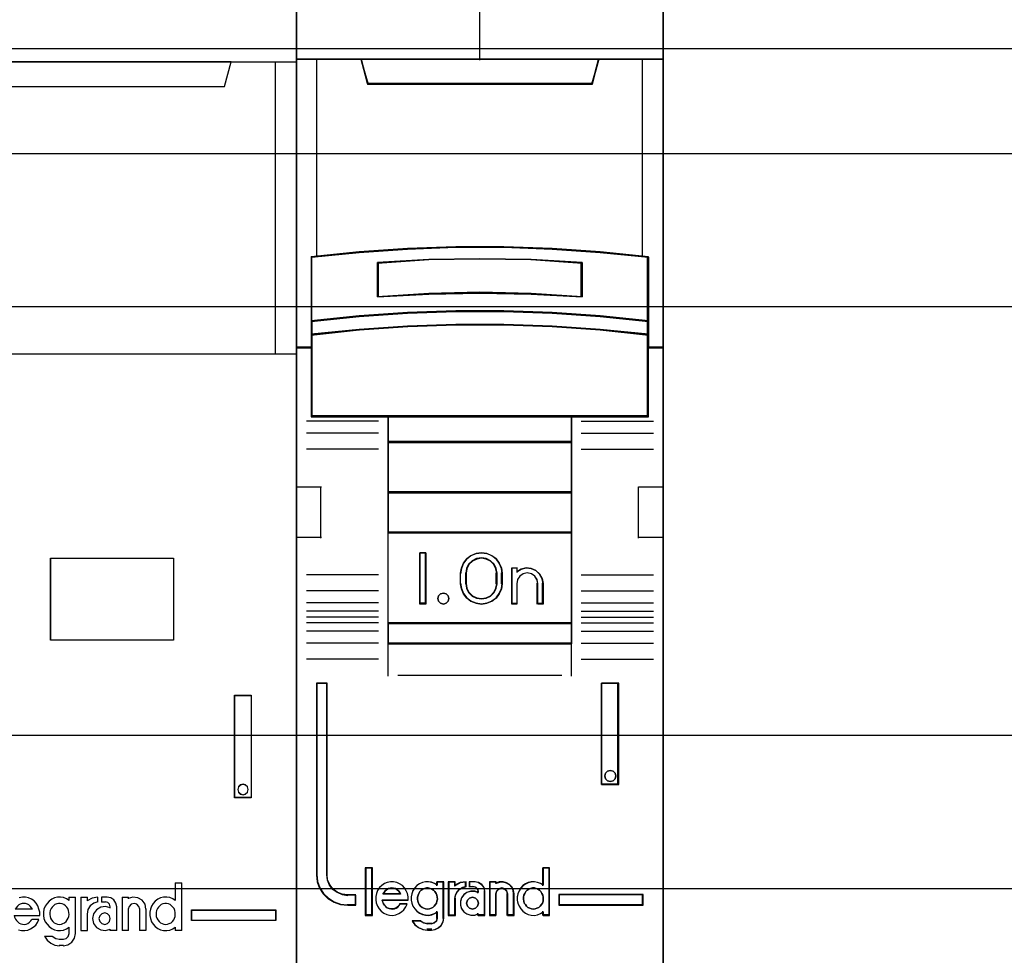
# Model space of a CAD drawing. Extents: x -635870 to -372006, y -44437 to 104716.
# Tile 127 of 221: x -613068 to -612586, y -31597 to -31139. Entities that reach past the tile are written whole.
import ezdxf

# ---------------------------------------------------------------- set-up
doc = ezdxf.new("R2010")
doc.units = 0
doc.header["$MEASUREMENT"] = 0
doc.layers.get('0').update_dxf_attribs({"color": 252})
for name, color, linetype in [('30', 7, 'Continuous'), ('45', 8, 'Continuous'), ('50', 7, 'Continuous')]:
    doc.layers.add(name, color=color, linetype=linetype)

# ---------------------------------------------------------------- blocks, each defined once
blk = doc.blocks.new('*U1037')
at = {"layer": '50', "color": 7}
blk.add_lwpolyline([(509.985212, -137.34823), (834.016113, -137.34823), (834.016113, -183.650891), (509.985212, -183.650891), (509.985212, -137.34823)], dxfattribs=at)
blk = doc.blocks.new('*U1038')
at = {"layer": '30', "color": 7}
blk.add_lwpolyline([(499.9802, -142.47767), (844.087401, -142.47767), (844.087401, -178.455247), (499.9802, -178.455247), (499.9802, -142.47767)], close=True, dxfattribs=at)
for points in [[(499.9802, -142.47767), (844.087401, -142.47767), (844.087401, -178.455247), (499.9802, -178.455247), (499.9802, -142.47767)], [(499.9802, -149.974543), (844.087401, -149.974543), (844.087401, -170.958374), (499.9802, -170.958374), (499.9802, -149.974543)]]:
    blk.add_lwpolyline(points, dxfattribs=at)
blk = doc.blocks.new('*U1046')
at = {"layer": '45', "color": 7}
for points in [[(698.990866, -118.986054), (717.009962, -118.986054), (717.009962, -118.986054), (717.009962, -202.015715), (717.009962, -202.015715), (698.990866, -202.015715), (698.990866, -202.015715), (698.990866, -118.986054), (698.990866, -118.986054)], [(698.990866, -137.991727), (717.009962, -137.991727), (717.009962, -152.304903), (698.990866, -152.304903), (698.990866, -137.991727)], [(698.996168, -137.997023), (717.00466, -137.997023), (717.00466, -152.299607), (698.996168, -152.299607), (698.996168, -137.997023)], [(702.161506, -137.991727), (702.483628, -139.201925), (702.483628, -139.201925), (713.506042, -139.201925), (713.506042, -139.201925), (713.83402, -137.991727), (702.161506, -137.991727)], [(702.166808, -137.997023), (702.488637, -139.196629), (713.501038, -139.196629), (713.828718, -137.997023), (702.166808, -137.997023)], [(704.987511, -162.28308), (711.002713, -162.28308), (711.002713, -166.300303), (704.987511, -166.300303), (704.987511, -162.28308)], [(704.992813, -162.288376), (710.997411, -162.288376), (710.997411, -166.295006), (704.992813, -166.295006), (704.992813, -162.288376)], [(713.995733, -168.990809), (714.8043, -168.990809), (714.8043, -168.990809), (714.8043, -174.006379), (714.8043, -174.006379), (713.995733, -174.006379), (713.995733, -174.006379), (713.995733, -168.990809), (713.995733, -168.990809)], [(714.001036, -168.996105), (714.798998, -168.996105), (714.798998, -174.001082), (714.001036, -174.001082), (714.001036, -168.996105)], [(714.653191, -173.602538), (714.623717, -173.473149), (714.523508, -173.384929), (714.405615, -173.349641), (714.275932, -173.384929), (714.181618, -173.473149), (714.152145, -173.602538), (714.181618, -173.726046), (714.275932, -173.820147), (714.405615, -173.855435), (714.523508, -173.820147), (714.623717, -173.726046), (714.653191, -173.602538)], [(705.419313, -180.203017), (705.514284, -180.191162), (705.591447, -180.161525), (705.674546, -180.120032), (705.745774, -180.054829), (705.805131, -179.983699), (705.84668, -179.900714), (705.876359, -179.811801), (705.894166, -179.711034), (705.88823, -179.616193), (705.864487, -179.521353), (705.828873, -179.43244), (705.781388, -179.355383), (705.716096, -179.29018), (705.632997, -179.230905), (705.549898, -179.19534), (705.460863, -179.183485), (705.371828, -179.183485), (705.288729, -179.19534), (705.199694, -179.230905), (705.128466, -179.29018), (705.063174, -179.355383), (705.015689, -179.43244), (704.974139, -179.521353), (704.956332, -179.616193), (704.950397, -179.711034), (704.962268, -179.811801), (704.986011, -179.900714), (705.039431, -179.983699), (705.092852, -180.054829), (705.170016, -180.120032), (705.241244, -180.161525), (705.330278, -180.191162), (705.419313, -180.203017)], [(710.626904, -180.203017), (710.715999, -180.191162), (710.799154, -180.161525), (710.882309, -180.120032), (710.953585, -180.054829), (711.012982, -179.983699), (711.04862, -179.900714), (711.084258, -179.811801), (711.090197, -179.711034), (711.090197, -179.616193), (711.066439, -179.521353), (711.03674, -179.43244), (710.977344, -179.355383), (710.912007, -179.29018), (710.840731, -179.230905), (710.757576, -179.19534), (710.668481, -179.183485), (710.579386, -179.183485), (710.484352, -179.19534), (710.407136, -179.230905), (710.32992, -179.29018), (710.264584, -179.355383), (710.217067, -179.43244), (710.175489, -179.521353), (710.15173, -179.616193), (710.15173, -179.711034), (710.15767, -179.811801), (710.193308, -179.900714), (710.234886, -179.983699), (710.300222, -180.054829), (710.365558, -180.120032), (710.448714, -180.161525), (710.537809, -180.191162), (710.626904, -180.203017)], [(707.906302, -179.920991), (707.876334, -179.782978), (707.768449, -179.680968), (707.636588, -179.638964), (707.498734, -179.680968), (707.390849, -179.782978), (707.354887, -179.920991), (707.390849, -180.059004), (707.498734, -180.161013), (707.636588, -180.203017), (707.768449, -180.161013), (707.876334, -180.059004), (707.906302, -179.920991)]]:
    blk.add_lwpolyline(points, close=True, dxfattribs=at)
at = {"layer": '45', "color": 59}
blk.add_lwpolyline([(698.996168, -118.99135), (717.00466, -118.99135), (717.00466, -202.010419), (698.996168, -202.010419), (698.996168, -118.99135)], close=True, dxfattribs=at)
at = {"layer": '45', "color": 4}
blk.add_lwpolyline([(715.991964, -152.304903), (715.991964, -137.991727)], dxfattribs=at)
at = {"layer": '45', "color": 255}
blk.add_lwpolyline([(714.658493, -173.602538), (714.628396, -173.470439), (714.526066, -173.380372), (714.405677, -173.344345), (714.27325, -173.380372), (714.17694, -173.470439), (714.146843, -173.602538), (714.17694, -173.728632), (714.27325, -173.824704), (714.405677, -173.860731), (714.526066, -173.824704), (714.628396, -173.728632), (714.658493, -173.602538)], close=True, dxfattribs=at)
at = {"layer": '45', "color": 7}
for points in [[(711.076942, -178.166601), (711.076942, -179.037837)], [(711.076942, -178.166601), (711.405671, -178.166601)], [(711.392416, -178.166601), (711.392416, -180.504905)], [(704.454653, -179.769047), (704.454653, -179.604215), (704.419239, -179.451156), (704.366118, -179.298098), (704.283486, -179.168587), (704.177244, -179.056736), (704.047394, -178.962547), (703.91164, -178.897791), (703.752278, -178.868357), (703.610623, -178.868357), (703.45126, -178.897791)], [(703.421749, -180.463697), (703.569307, -180.499018), (703.722767, -180.504905), (703.870324, -180.481357), (704.01198, -180.422489), (704.14183, -180.34596), (704.259877, -180.239996), (704.348411, -180.110485), (704.413337, -179.963313)], [(704.094112, -179.458891), (704.052391, -179.38587), (703.986829, -179.306764), (703.921268, -179.251998), (703.849746, -179.209403), (703.754384, -179.185063), (703.676903, -179.172892), (703.593461, -179.185063), (703.504059, -179.209403), (703.426577, -179.251998), (703.361016, -179.306764), (703.295454, -179.38587), (703.253733, -179.458891)], [(705.894166, -179.027302), (705.76404, -178.950773), (705.616169, -178.891904), (705.474214, -178.868357), (705.326344, -178.874244), (705.178473, -178.909565), (705.042433, -178.97432), (704.912307, -179.062623), (704.811755, -179.174474), (704.723033, -179.303985), (704.663885, -179.451156), (704.640225, -179.604215), (704.640225, -179.769047), (704.663885, -179.922105), (704.723033, -180.069277), (704.811755, -180.198788), (704.912307, -180.310638), (705.042433, -180.398941), (705.178473, -180.463697), (705.326344, -180.499018), (705.474214, -180.504905), (705.616169, -180.481357), (705.76404, -180.422489), (705.894166, -180.34596)], [(705.88091, -178.868357), (705.88091, -179.037837)], [(705.88091, -178.868357), (706.204337, -178.868357)], [(706.191082, -178.868357), (706.191082, -180.669089)], [(706.461487, -178.868357), (706.461487, -180.504905)], [(706.461487, -178.868357), (706.790216, -178.868357)], [(707.304517, -178.868357), (707.022754, -178.912227), (706.776961, -179.056374)], [(706.776961, -178.868357), (706.776961, -179.056374)], [(707.304517, -179.101393), (707.100689, -179.167302), (706.926835, -179.29912), (706.812931, -179.478872), (706.776961, -179.694575)], [(707.291262, -178.868357), (707.291262, -179.114633)], [(707.484788, -178.868357), (707.484788, -179.114633)], [(707.755193, -178.868357), (707.484788, -178.868357)], [(707.484788, -179.101393), (707.678313, -179.101393)], [(707.906302, -179.347669), (707.875374, -179.218374), (707.788773, -179.132177), (707.665058, -179.101393)], [(708.224427, -179.347669), (708.182209, -179.155944), (708.085711, -179.006159), (707.928903, -178.898314), (707.741938, -178.868357)], [(708.484228, -178.868357), (708.484228, -180.504905)], [(708.484228, -178.868357), (708.802353, -178.868357)], [(709.655987, -179.458891), (709.608486, -179.220291), (709.471921, -179.023447), (709.264105, -178.898182), (709.020664, -178.868357), (708.789098, -178.933972)], [(708.789098, -178.868357), (708.789098, -178.945153)], [(709.351117, -179.458891), (709.309265, -179.318934), (709.213602, -179.215488), (709.070107, -179.172892), (708.932592, -179.215488), (708.83095, -179.318934), (708.789098, -179.458891)], [(711.090197, -179.027302), (710.971784, -178.950773), (710.823768, -178.891904), (710.675752, -178.868357), (710.521815, -178.874244), (710.373799, -178.909565), (710.237624, -178.97432), (710.11329, -179.062623), (710.006719, -179.174474), (709.92383, -179.303985), (709.870544, -179.451156), (709.846861, -179.604215), (709.846861, -179.769047), (709.870544, -179.922105), (709.92383, -180.069277), (710.006719, -180.198788), (710.11329, -180.310638), (710.237624, -180.398941), (710.373799, -180.463697), (710.521815, -180.499018), (710.675752, -180.504905), (710.823768, -180.481357), (710.971784, -180.422489), (711.090197, -180.34596)], [(703.253733, -179.44565), (704.094112, -179.44565)], [(706.461487, -180.504905), (706.790216, -180.504905), (706.790216, -179.681335)], [(707.906302, -179.399455), (707.680507, -179.334429), (707.442828, -179.363986), (707.228917, -179.488128), (707.092251, -179.683207), (707.044716, -179.919667), (707.092251, -180.156127), (707.228917, -180.351206), (707.442828, -180.475347), (707.680507, -180.504905), (707.906302, -180.439878)], [(707.893047, -179.334429), (707.893047, -179.413873)], [(708.208521, -179.334429), (708.208521, -180.504905)], [(708.789098, -179.44565), (708.789098, -180.504905)], [(709.337862, -179.44565), (709.337862, -180.504905)], [(709.642731, -179.44565), (709.642731, -180.504905)], [(703.208666, -179.760779), (704.454653, -179.760779)], [(703.208666, -179.760779), (703.226478, -179.85165), (703.268042, -179.942521), (703.315542, -180.015217), (703.380856, -180.081856), (703.452107, -180.136379), (703.535233, -180.178785), (703.61836, -180.190901), (703.707424, -180.203017), (703.796488, -180.184843), (703.879614, -180.154553), (703.950865, -180.10003), (704.016179, -180.033392), (704.075555, -179.960695)], [(704.062299, -179.954093), (704.414887, -179.954093)], [(705.605203, -181.249031), (705.838865, -181.201097), (706.030588, -181.075271), (706.162398, -180.877543), (706.204337, -180.655849)], [(705.605203, -180.931255), (705.752758, -180.900654), (705.851129, -180.790492), (705.894166, -180.655849)], [(705.88091, -180.335424), (705.88091, -180.669089)], [(707.893047, -180.428109), (707.893047, -180.504905)], [(707.893047, -180.491664), (708.224427, -180.491664)], [(708.484228, -180.491664), (708.802353, -180.491664)], [(709.337862, -180.491664), (709.655987, -180.491664)], [(711.076942, -180.335424), (711.076942, -180.504905)], [(711.076942, -180.491664), (711.405671, -180.491664)], [(704.687944, -180.785607), (704.813205, -180.972181), (704.99215, -181.122643), (705.20092, -181.21292), (705.427583, -181.249031)], [(704.687944, -180.785607), (705.080297, -180.785607)], [(705.067042, -180.785607), (705.238146, -180.899592), (705.427583, -180.931255)], [(705.414328, -180.918014), (705.621109, -180.918014)], [(705.621109, -181.23579), (705.414328, -181.23579)]]:
    blk.add_lwpolyline(points, dxfattribs=at)
at = {"layer": '45', "color": 1}
for points in [[(711.89081, -179.493317), (716.005219, -179.493317), (716.005219, -179.493317), (716.005219, -180.009703), (716.005219, -180.009703), (711.89081, -180.009703), (711.89081, -180.009703), (711.89081, -179.493317), (711.89081, -179.493317)], [(711.896113, -179.498613), (715.999917, -179.498613), (715.999917, -180.004407), (711.896113, -180.004407), (711.896113, -179.498613)]]:
    blk.add_lwpolyline(points, close=True, dxfattribs=at)
blk = doc.blocks.new('*U1047')
at = {"layer": '45', "color": 7}
for points in [[(734.994594, -119.158183), (717.00466, -119.158183), (717.00466, -200.929979), (734.994594, -200.929979), (734.994594, -119.158183)], [(734.976037, -119.179368), (717.025868, -119.179368), (717.025868, -200.908794), (734.976037, -200.908794), (734.976037, -119.179368)], [(724.819594, -147.071425), (727.17966, -147.071425), (729.539726, -147.159348), (731.894225, -147.324202), (734.248725, -147.554998), (734.248725, -150.692723), (734.248725, -151.36313), (734.248725, -151.995071), (734.994594, -151.995071), (734.994594, -137.872561), (733.99268, -137.872561), (731.816298, -137.872561), (731.499025, -139.054016), (720.500229, -139.054016), (720.182956, -137.872561), (718.006575, -137.872561), (717.00466, -137.872561), (717.00466, -151.995071), (717.75053, -151.995071), (717.75053, -151.36313), (717.75053, -150.692723), (717.75053, -147.554998), (720.093897, -147.324202), (722.459529, -147.159348), (724.819594, -147.071425)], [(720.495569, -139.090703), (731.506336, -139.090703), (731.823955, -137.872561), (725.99538, -137.872561), (720.177951, -137.872561), (720.495569, -139.090703)], [(729.540124, -150.292962), (731.894889, -150.453663), (734.249653, -150.697484), (734.249653, -147.533347), (731.894889, -147.300609), (729.540124, -147.134367), (727.179793, -147.045705), (724.819462, -147.045705), (722.45913, -147.134367), (720.093232, -147.300609), (717.749601, -147.533347), (717.749601, -150.697484), (720.093232, -150.453663), (722.45913, -150.292962), (724.819462, -150.209841), (727.179793, -150.209841), (729.540124, -150.292962)], [(731.007435, -147.821561), (731.007435, -149.497879), (728.503531, -149.357718), (725.994051, -149.312867), (723.495723, -149.357718), (720.991819, -149.497879), (720.991819, -147.821561), (723.495723, -147.675794), (725.994051, -147.630943), (728.503531, -147.675794), (731.007435, -147.821561)], [(728.503531, -149.357718), (731.007435, -149.497879), (731.007435, -147.821561), (728.503531, -147.675794), (725.994051, -147.630943), (723.495723, -147.675794), (720.991819, -147.821561), (720.991819, -149.497879), (723.495723, -149.357718), (725.994051, -149.312867), (728.503531, -149.357718)], [(731.894889, -150.422835), (729.540124, -150.258272), (727.179793, -150.173153), (724.819462, -150.173153), (722.45913, -150.258272), (720.093232, -150.422835), (717.749601, -150.672516), (717.749601, -151.364815), (720.093232, -151.115133), (722.45913, -150.95057), (724.819462, -150.865452), (727.179793, -150.865452), (729.540124, -150.95057), (731.894889, -151.115133), (734.249653, -151.364815), (734.249653, -150.672516), (731.894889, -150.422835)], [(729.540124, -150.926076), (727.179793, -150.843132), (724.819462, -150.843132), (722.45913, -150.926076), (720.093232, -151.086436), (717.749601, -151.329741), (717.749601, -151.96565), (717.749601, -155.360852), (721.501637, -155.360852), (730.497617, -155.360852), (734.249653, -155.360852), (734.249653, -151.96565), (734.249653, -151.329741), (731.894889, -151.086436), (729.540124, -150.926076)], [(721.492865, -156.616069), (730.506389, -156.616069), (730.506389, -155.318482), (721.492865, -155.318482), (721.492865, -156.616069)], [(730.506389, -156.573698), (721.492865, -156.573698), (721.492865, -159.081483), (730.506389, -159.081483), (730.506389, -156.573698)], [(730.506389, -159.039113), (721.492865, -159.039113), (721.492865, -161.049049), (730.506389, -161.049049), (730.506389, -159.039113)], [(721.492865, -165.482028), (730.506389, -165.482028), (730.506389, -161.006678), (721.492865, -161.006678), (721.492865, -165.482028)], [(723.353893, -162.020914), (723.353893, -164.528699), (723.059628, -164.528699), (723.059628, -162.020914), (723.353893, -162.020914)], [(727.057523, -162.767677), (727.097156, -163.018456), (727.097156, -163.531158), (727.057523, -163.781937), (726.949947, -164.027142), (726.797075, -164.238911), (726.587585, -164.389378), (726.338461, -164.489689), (726.078013, -164.528699), (725.811903, -164.489689), (725.562779, -164.389378), (725.35895, -164.238911), (725.200417, -164.027142), (725.09284, -163.781937), (725.053207, -163.531158), (725.053207, -163.018456), (725.09284, -162.767677), (725.200417, -162.522471), (725.35895, -162.310703), (725.562779, -162.160236), (725.811903, -162.059924), (726.078013, -162.020914), (726.338461, -162.059924), (726.587585, -162.160236), (726.797075, -162.310703), (726.949947, -162.522471), (727.057523, -162.767677)], [(726.842657, -163.530832), (726.842657, -163.016429), (726.802714, -162.792776), (726.700003, -162.580306), (726.523113, -162.412566), (726.311986, -162.30633), (726.078035, -162.267191), (725.838377, -162.30633), (725.62725, -162.412566), (725.45036, -162.580306), (725.34765, -162.792776), (725.307707, -163.016429), (725.307707, -163.530832), (725.34765, -163.754485), (725.45036, -163.966955), (725.62725, -164.134695), (725.838377, -164.24093), (726.078035, -164.274478), (726.311986, -164.24093), (726.523113, -164.134695), (726.700003, -163.966955), (726.802714, -163.754485), (726.842657, -163.530832)], [(728.017983, -162.815902), (728.269052, -162.759744), (728.50871, -162.782207), (728.742662, -162.883291), (728.925258, -163.057378), (729.050793, -163.276392), (729.090736, -163.523484), (729.090736, -164.528699), (728.828254, -164.528699), (728.828254, -163.523484), (728.788311, -163.321317), (728.6856, -163.158461), (728.520122, -163.046147), (728.314702, -163.006837), (728.120693, -163.046147), (727.960921, -163.158461), (727.841092, -163.321317), (727.806856, -163.523484), (727.806856, -164.528699), (727.555786, -164.528699), (727.555786, -162.759744), (727.806856, -162.759744), (727.806856, -162.950679), (728.017983, -162.815902)], [(724.441878, -164.124535), (724.477932, -164.255294), (724.441878, -164.386053), (724.345734, -164.487094), (724.213535, -164.528699), (724.069319, -164.487094), (723.979184, -164.386053), (723.937121, -164.255294), (723.979184, -164.124535), (724.069319, -164.023494), (724.213535, -163.993776), (724.345734, -164.023494), (724.441878, -164.124535)], [(730.506389, -165.439658), (721.492865, -165.439658), (721.492865, -166.467135), (730.506389, -166.467135), (730.506389, -165.439658)], [(719.934055, -179.268225), (719.934055, -178.778737), (719.531036, -178.778737), (719.258571, -178.740238), (719.020165, -178.63574), (718.810141, -178.487243), (718.645527, -178.283748), (718.537677, -178.041754), (718.509295, -177.77776), (718.509295, -168.394978), (718.004101, -168.394978), (718.004101, -177.77776), (718.038159, -178.113252), (718.146009, -178.432245), (718.327652, -178.712738), (718.577411, -178.943733), (718.866904, -179.119729), (719.184779, -179.229726), (719.531036, -179.268225), (719.934055, -179.268225)], [(731.959157, -168.394978), (731.959157, -173.360233), (732.799536, -173.360233), (732.799536, -168.394978), (731.959157, -168.394978)], [(732.614976, -172.809774), (732.651078, -172.939886), (732.614976, -173.081826), (732.518705, -173.170539), (732.380315, -173.211938), (732.247942, -173.170539), (732.15167, -173.081826), (732.115569, -172.939886), (732.15167, -172.809774), (732.247942, -172.709233), (732.380315, -172.679663), (732.518705, -172.709233), (732.614976, -172.809774)], [(720.721413, -179.742242), (720.721413, -177.448956), (720.411242, -177.448956), (720.411242, -179.742242), (720.721413, -179.742242)], [(733.995154, -178.738598), (729.86749, -178.738598), (729.86749, -179.268225), (733.995154, -179.268225), (733.995154, -178.738598)]]:
    blk.add_lwpolyline(points, close=True, dxfattribs=at)
at = {"layer": '45', "color": 139}
for points in [[(734.994594, -119.158183), (717.00466, -119.158183), (717.00466, -200.929979), (734.994594, -200.929979), (734.994594, -119.158183)], [(729.53216, -150.943933), (727.177138, -150.861669), (724.822116, -150.861669), (722.467094, -150.943933), (720.106518, -151.102976), (717.768159, -151.344284), (717.768159, -151.974975), (717.768159, -155.342315), (721.511755, -155.342315), (730.487499, -155.342315), (734.231096, -155.342315), (734.231096, -151.974975), (734.231096, -151.344284), (731.881628, -151.102976), (729.53216, -150.943933)], [(724.477932, -164.255294), (724.441878, -164.124535), (724.345734, -164.023494), (724.213535, -163.993776), (724.069319, -164.023494), (723.979184, -164.124535), (723.937121, -164.255294), (723.979184, -164.386053), (724.069319, -164.487094), (724.213535, -164.528699), (724.345734, -164.487094), (724.441878, -164.386053), (724.477932, -164.255294)], [(732.651078, -172.939886), (732.614976, -172.809774), (732.518705, -172.709233), (732.380315, -172.679663), (732.247942, -172.709233), (732.15167, -172.809774), (732.115569, -172.939886), (732.15167, -173.081826), (732.247942, -173.170539), (732.380315, -173.211938), (732.518705, -173.170539), (732.614976, -173.081826), (732.651078, -172.939886)], [(723.428958, -179.453595), (723.527409, -179.442183), (723.614278, -179.413653), (723.695356, -179.368006), (723.764851, -179.310947), (723.828554, -179.231064), (723.869093, -179.156887), (723.898049, -179.059886), (723.921215, -178.962885), (723.909632, -178.865884), (723.892258, -178.768883), (723.851719, -178.683294), (723.799598, -178.592), (723.730103, -178.529234), (723.654817, -178.477881), (723.567948, -178.437939), (723.475288, -178.420822), (723.388419, -178.420822), (723.289968, -178.437939), (723.214682, -178.477881), (723.133604, -178.529234), (723.064109, -178.592), (723.017779, -178.683294), (722.97724, -178.768883), (722.948284, -178.865884), (722.948284, -178.962885), (722.959867, -179.059886), (722.988823, -179.156887), (723.035153, -179.231064), (723.093065, -179.310947), (723.174143, -179.368006), (723.25522, -179.413653), (723.342089, -179.442183), (723.428958, -179.453595)], [(728.614875, -179.453595), (728.707629, -179.442183), (728.794586, -179.413653), (728.881544, -179.368006), (728.951109, -179.310947), (729.009081, -179.231064), (729.061255, -179.156887), (729.090241, -179.059886), (729.096038, -178.962885), (729.096038, -178.865884), (729.078647, -178.768883), (729.038066, -178.683294), (728.980095, -178.592), (728.910529, -178.529234), (728.840964, -178.477881), (728.754006, -178.437939), (728.667049, -178.420822), (728.568498, -178.420822), (728.48154, -178.437939), (728.394583, -178.477881), (728.313423, -178.529234), (728.255452, -178.592), (728.19748, -178.683294), (728.1569, -178.768883), (728.133712, -178.865884), (728.133712, -178.962885), (728.145306, -179.059886), (728.174292, -179.156887), (728.226466, -179.231064), (728.284437, -179.310947), (728.354003, -179.368006), (728.44096, -179.413653), (728.527918, -179.442183), (728.614875, -179.453595)], [(725.9307, -179.164948), (725.889041, -179.02357), (725.781918, -178.917536), (725.639086, -178.876301), (725.496255, -178.917536), (725.389131, -179.02357), (725.347472, -179.164948), (725.389131, -179.306326), (725.496255, -179.41236), (725.639086, -179.453595), (725.781918, -179.41236), (725.889041, -179.306326), (725.9307, -179.164948)]]:
    blk.add_lwpolyline(points, close=True, dxfattribs=at)
for points in [[(725.973117, -130.682871), (725.973117, -137.912283)], [(717.00466, -137.872561), (734.994594, -137.872561)], [(720.177951, -137.872561), (720.53319, -139.090703)], [(731.823955, -137.872561), (731.466065, -139.090703)], [(720.493424, -139.050981), (731.50583, -139.050981)], [(734.249653, -147.567387), (731.894889, -147.318402), (729.540124, -147.140556), (727.179793, -147.045705), (724.819462, -147.045705), (722.45913, -147.140556), (720.093232, -147.318402), (717.749601, -147.567387)], [(717.749601, -147.527665), (717.749601, -155.360852)], [(731.007435, -147.858682), (728.503531, -147.684528), (725.994051, -147.630943), (723.495723, -147.684528), (720.991819, -147.858682)], [(720.991819, -149.497879), (720.991819, -147.81896)], [(730.965019, -149.497879), (730.965019, -147.81896)], [(734.209888, -155.360852), (734.209888, -147.527665)], [(731.007435, -149.497879), (728.503531, -149.329361), (725.994051, -149.275435), (723.495723, -149.329361), (720.991819, -149.497879)], [(734.249653, -150.697484), (731.894889, -150.435319), (729.540124, -150.262528), (727.179793, -150.173153), (724.819462, -150.173153), (722.45913, -150.262528), (720.093232, -150.435319), (717.749601, -150.697484)], [(734.249653, -151.364815), (731.894889, -151.103973), (729.540124, -150.932055), (727.179793, -150.843132), (724.819462, -150.843132), (722.45913, -150.932055), (720.093232, -151.103973), (717.749601, -151.364815)], [(717.792018, -151.955349), (717.00466, -151.955349)], [(734.994594, -151.955349), (734.209888, -151.955349)], [(721.034236, -155.583295), (717.505706, -155.583295)], [(734.249653, -155.318482), (717.749601, -155.318482)], [(721.492865, -155.318482), (721.492865, -166.467135)], [(721.492865, -155.318482), (730.506389, -155.318482)], [(730.466624, -155.318482), (730.466624, -166.467135)], [(730.965019, -155.583295), (734.493548, -155.583295)], [(721.034236, -156.168534), (717.505706, -156.168534)], [(721.492865, -156.573698), (730.506389, -156.573698)], [(730.965019, -156.168534), (734.493548, -156.168534)], [(721.034236, -156.952382), (717.505706, -156.952382)], [(730.965019, -156.952382), (734.493548, -156.952382)], [(717.00466, -158.792837), (718.240043, -158.792837)], [(718.200278, -158.792837), (718.200278, -161.300621)], [(733.759211, -161.300621), (733.759211, -158.792837)], [(733.759211, -158.792837), (734.994594, -158.792837)], [(721.492865, -159.039113), (730.506389, -159.039113)], [(717.00466, -161.260899), (718.240043, -161.260899)], [(721.492865, -161.006678), (730.506389, -161.006678)], [(733.759211, -161.260899), (734.994594, -161.260899)], [(723.353893, -162.020914), (723.059628, -162.020914)], [(723.059628, -162.020914), (723.059628, -164.528699)], [(723.314127, -162.020914), (723.314127, -164.528699)], [(727.097156, -163.043095), (727.057523, -162.786122), (726.949947, -162.53486), (726.797075, -162.317861), (726.587585, -162.163677), (726.338461, -162.060888), (726.078013, -162.020914), (725.811903, -162.060888), (725.562779, -162.163677), (725.35895, -162.317861), (725.200417, -162.53486), (725.09284, -162.786122), (725.053207, -163.043095)], [(726.842657, -163.043095), (726.802714, -162.811482), (726.700003, -162.591449), (726.523113, -162.41774), (726.311986, -162.307723), (726.078035, -162.267191), (725.838377, -162.307723), (725.62725, -162.41774), (725.45036, -162.591449), (725.34765, -162.811482), (725.307707, -163.043095)], [(727.555786, -162.759744), (727.842098, -162.759744)], [(727.555786, -162.759744), (727.555786, -164.528699)], [(727.802332, -162.759744), (727.802332, -162.987484)], [(729.090736, -163.546241), (729.050652, -163.291786), (728.924675, -163.066247), (728.741435, -162.886972), (728.506659, -162.782877), (728.266157, -162.759744), (728.014203, -162.817575), (727.802332, -162.956369)], [(721.034236, -163.096058), (717.505706, -163.096058)], [(725.053207, -163.546241), (725.053207, -163.003373)], [(725.307707, -163.546241), (725.307707, -163.003373)], [(726.80024, -163.546241), (726.80024, -163.003373)], [(727.057391, -163.546241), (727.057391, -163.003373)], [(728.836236, -163.546241), (728.795804, -163.333814), (728.691836, -163.162693), (728.524332, -163.044678), (728.316396, -163.003373), (728.120012, -163.044678), (727.958284, -163.162693), (727.836988, -163.333814), (727.802332, -163.546241)], [(730.965019, -163.096058), (734.493548, -163.096058)], [(725.053207, -163.506519), (725.09284, -163.763492), (725.200417, -164.014754), (725.35895, -164.231753), (725.562779, -164.385937), (725.811903, -164.488726), (726.078013, -164.528699), (726.338461, -164.488726), (726.587585, -164.385937), (726.797075, -164.231753), (726.949947, -164.014754), (727.057523, -163.763492), (727.097156, -163.506519)], [(725.307707, -163.506519), (725.34765, -163.737484), (725.45036, -163.956901), (725.62725, -164.130125), (725.838377, -164.239834), (726.078035, -164.274478), (726.311986, -164.239834), (726.523113, -164.130125), (726.700003, -163.956901), (726.802714, -163.737484), (726.842657, -163.506519)], [(727.802332, -163.506519), (727.802332, -164.528699)], [(728.79382, -163.506519), (728.79382, -164.528699)], [(729.05097, -163.506519), (729.05097, -164.528699)], [(721.034236, -163.885202), (717.505706, -163.885202)], [(730.965019, -163.885202), (734.493548, -163.885202)], [(721.034236, -164.47044), (717.505706, -164.47044)], [(723.353893, -164.486329), (723.059628, -164.486329)], [(727.555786, -164.486329), (727.842098, -164.486329)], [(728.79382, -164.486329), (729.090736, -164.486329)], [(730.965019, -164.47044), (734.493548, -164.47044)], [(721.034236, -164.870309), (717.505706, -164.870309)], [(721.034236, -165.1669), (717.505706, -165.1669)], [(730.965019, -164.870309), (734.493548, -164.870309)], [(730.965019, -165.1669), (734.493548, -165.1669)], [(721.034236, -165.450251), (717.505706, -165.450251)], [(721.492865, -165.439658), (730.506389, -165.439658)], [(730.965019, -165.450251), (734.493548, -165.450251)], [(721.034236, -165.852767), (717.505706, -165.852767)], [(730.965019, -165.852767), (734.493548, -165.852767)], [(721.034236, -166.443302), (717.505706, -166.443302)], [(721.492865, -166.427413), (730.506389, -166.427413)], [(721.492865, -166.427413), (721.492865, -168.050721)], [(730.466624, -166.427413), (730.466624, -168.050721)], [(730.965019, -166.443302), (734.493548, -166.443302)], [(721.034236, -167.22715), (717.505706, -167.22715)], [(730.965019, -167.22715), (734.493548, -167.22715)], [(721.985958, -168.010998), (730.013297, -168.010998)], [(718.004101, -168.394978), (718.004101, -177.782621)], [(718.004101, -168.394978), (718.53961, -168.394978)], [(718.499845, -168.394978), (718.499845, -177.782621)], [(731.959157, -173.360233), (731.959157, -168.394978)], [(731.959157, -168.394978), (732.799536, -168.394978)], [(732.759771, -173.360233), (732.759771, -168.394978)], [(731.959157, -173.320511), (732.799536, -173.320511)], [(718.004101, -177.742899), (718.038338, -178.086238), (718.146754, -178.412692), (718.32935, -178.699746), (718.58042, -178.936143), (718.871433, -179.116255), (719.190977, -179.228826), (719.539051, -179.268225)], [(718.499845, -177.742899), (718.528712, -178.016675), (718.638406, -178.267637), (718.805833, -178.478673), (719.019448, -178.632673), (719.261929, -178.741042), (719.539051, -178.780968)], [(720.392685, -177.430419), (720.392685, -179.760779)], [(720.392685, -177.430419), (720.739971, -177.430419)], [(720.697554, -177.430419), (720.697554, -179.760779)], [(729.056272, -177.430419), (729.056272, -178.314896)], [(729.056272, -177.430419), (729.40886, -177.430419)], [(729.366444, -177.430419), (729.366444, -179.760779)], [(722.484353, -179.019915), (722.484353, -178.85715), (722.45584, -178.694384), (722.393111, -178.554069), (722.307572, -178.419367), (722.204926, -178.307115), (722.068064, -178.2117), (721.931201, -178.155574), (721.777232, -178.116286), (721.623262, -178.116286), (721.469292, -178.144349), (721.326727, -178.200475), (721.20127, -178.295889), (721.081516, -178.402529), (720.995977, -178.537231), (720.938951, -178.688771), (720.899033, -178.840312), (720.899033, -179.003077), (720.927546, -179.154618), (720.984572, -179.306158), (721.064408, -179.435248), (721.167054, -179.553112), (721.292511, -179.648527), (721.440779, -179.715878), (721.583344, -179.749553), (721.737313, -179.760779), (721.891283, -179.732716), (722.039551, -179.67659), (722.17071, -179.592401), (722.279059, -179.485761), (722.376003, -179.351059), (722.444435, -179.210744)], [(723.921215, -178.279052), (723.783455, -178.194862), (723.639956, -178.144349), (723.490717, -178.116286), (723.335738, -178.127511), (723.192239, -178.155574), (723.042999, -178.222925), (722.91672, -178.307115), (722.813401, -178.419367), (722.721561, -178.554069), (722.664162, -178.705609), (722.635462, -178.85715), (722.635462, -179.019915), (722.664162, -179.171455), (722.721561, -179.31177), (722.813401, -179.446473), (722.91672, -179.558725), (723.042999, -179.654139), (723.192239, -179.715878), (723.335738, -179.749553), (723.490717, -179.760779), (723.639956, -179.732716), (723.783455, -179.67659), (723.921215, -179.592401)], [(723.881449, -178.116286), (723.881449, -178.314896)], [(723.881449, -178.116286), (724.231386, -178.116286)], [(724.19162, -178.116286), (724.19162, -179.909074)], [(724.451422, -178.116286), (724.451422, -179.760779)], [(724.451422, -178.116286), (724.80401, -178.116286)], [(725.320962, -178.116286), (725.027637, -178.163525), (724.764244, -178.325489)], [(724.764244, -178.116286), (724.764244, -178.325489)], [(725.281196, -178.116286), (725.281196, -178.386396)], [(725.474722, -178.116286), (725.474722, -178.386396)], [(725.771638, -178.116286), (725.474722, -178.116286)], [(726.243523, -178.611487), (726.201168, -178.420566), (726.086207, -178.259477), (725.922841, -178.15805), (725.729221, -178.116286)], [(726.474163, -178.116286), (726.474163, -179.760779)], [(726.474163, -178.116286), (726.813495, -178.116286)], [(727.66978, -178.730654), (727.640688, -178.55512), (727.570866, -178.385438), (727.454495, -178.256713), (727.297396, -178.168946), (727.128659, -178.116286), (726.942467, -178.127988), (726.77373, -178.186499)], [(726.77373, -178.116286), (726.77373, -178.222211)], [(729.096038, -178.279052), (728.969892, -178.194862), (728.826544, -178.144349), (728.671728, -178.116286), (728.516912, -178.127511), (728.367831, -178.155574), (728.235951, -178.222925), (728.109804, -178.307115), (728.00086, -178.419367), (727.914851, -178.554069), (727.857512, -178.705609), (727.828842, -178.85715), (727.828842, -179.019915), (727.857512, -179.171455), (727.914851, -179.31177), (728.00086, -179.446473), (728.109804, -179.558725), (728.235951, -179.654139), (728.367831, -179.715878), (728.516912, -179.749553), (728.671728, -179.760779), (728.826544, -179.732716), (728.969892, -179.67659), (729.096038, -179.592401)], [(719.499285, -178.738598), (719.934055, -178.738598)], [(719.89429, -178.738598), (719.89429, -179.268225)], [(719.89429, -178.738598), (719.89429, -179.268225)], [(722.121161, -178.730654), (722.074616, -178.635807), (722.016436, -178.55993), (721.946619, -178.509345), (721.865167, -178.452437), (721.777896, -178.433468), (721.690625, -178.420822), (721.603354, -178.433468), (721.521902, -178.452437), (721.434631, -178.509345), (721.364815, -178.55993), (721.306634, -178.635807), (721.254272, -178.730654)], [(721.254272, -178.690932), (722.121161, -178.690932)], [(725.320962, -178.344026), (725.147362, -178.396963), (724.997706, -178.485192), (724.871996, -178.614594), (724.794175, -178.78517), (724.764244, -178.955745)], [(725.9307, -178.636529), (725.744849, -178.57971), (725.558997, -178.57971), (725.367338, -178.636529), (725.222141, -178.744486), (725.105984, -178.897898), (725.047905, -179.068355), (725.047905, -179.261541), (725.105984, -179.431998), (725.222141, -179.591092), (725.367338, -179.693367), (725.558997, -179.750186), (725.744849, -179.750186), (725.9307, -179.693367)], [(725.474722, -178.344026), (725.697409, -178.344026)], [(725.9307, -178.611487), (725.885191, -178.481018), (725.787671, -178.376643), (725.657643, -178.344026)], [(725.890935, -178.569117), (725.890935, -178.675043)], [(726.201106, -178.569117), (726.201106, -179.760779)], [(727.359609, -178.730654), (727.31776, -178.572576), (727.222107, -178.465083), (727.066669, -178.420822), (726.923189, -178.465083), (726.815578, -178.572576), (726.77373, -178.730654)], [(726.77373, -178.690932), (726.77373, -179.760779)], [(727.317192, -178.690932), (727.317192, -179.760779)], [(727.630015, -178.690932), (727.630015, -179.760779)], [(729.86749, -178.738598), (733.995154, -178.738598)], [(729.86749, -178.738598), (729.86749, -179.268225)], [(733.952737, -179.268225), (733.952737, -178.738598)], [(719.499285, -179.228503), (719.934055, -179.228503)], [(721.209204, -178.998115), (722.484353, -178.998115)], [(721.209204, -178.998115), (721.238297, -179.088013), (721.267389, -179.17791), (721.325574, -179.261814), (721.383759, -179.333732), (721.465218, -179.393663), (721.552496, -179.423629), (721.639774, -179.441608), (721.73287, -179.453595), (721.820148, -179.435615), (721.895788, -179.40565), (721.977247, -179.351711), (722.047069, -179.279793), (722.105254, -179.201882)], [(722.065489, -179.183485), (722.444587, -179.183485)], [(724.451422, -179.760779), (724.80401, -179.760779), (724.80401, -178.916023)], [(729.86749, -179.228503), (733.995154, -179.228503)], [(720.392685, -179.721057), (720.739971, -179.721057)], [(723.881449, -179.556872), (723.881449, -179.909074)], [(725.890935, -179.654853), (725.890935, -179.760779)], [(725.890935, -179.721057), (726.243523, -179.721057)], [(726.474163, -179.721057), (726.813495, -179.721057)], [(727.317192, -179.721057), (727.66978, -179.721057)], [(729.056272, -179.556872), (729.056272, -179.760779)], [(729.056272, -179.721057), (729.40886, -179.721057)], [(722.685831, -180.004407), (722.820912, -180.202124), (723.002977, -180.351909), (723.22028, -180.453763), (723.44933, -180.48372)], [(722.685831, -180.004407), (723.109997, -180.004407)], [(723.070232, -180.004407), (723.250459, -180.126332), (723.44933, -180.176536)], [(723.409564, -180.136814), (723.648158, -180.136814)], [(723.608392, -180.48372), (723.798257, -180.454464), (723.964389, -180.366697), (724.106787, -180.237973), (724.195786, -180.056588), (724.231386, -179.869352)], [(723.608392, -180.176536), (723.755227, -180.132653), (723.876526, -180.026079), (723.921215, -179.869352)], [(723.648158, -180.443998), (723.409564, -180.443998)]]:
    blk.add_lwpolyline(points, dxfattribs=at)
at = {"layer": '45', "color": 140}
for points in [[(724.819594, -147.071425), (727.17966, -147.071425), (729.539726, -147.159348), (731.894225, -147.324202), (734.248725, -147.554998), (734.248725, -150.692723), (734.248725, -151.36313), (734.248725, -151.995071), (734.994594, -151.995071), (734.994594, -137.872561), (733.99268, -137.872561), (731.816298, -137.872561), (731.499025, -139.054016), (720.500229, -139.054016), (720.182956, -137.872561), (718.006575, -137.872561), (717.00466, -137.872561), (717.00466, -151.995071), (717.75053, -151.995071), (717.75053, -151.36313), (717.75053, -150.692723), (717.75053, -147.554998), (720.093897, -147.324202), (722.459529, -147.159348), (724.819594, -147.071425)], [(720.513114, -139.072167), (731.488791, -139.072167), (731.805397, -137.891098), (725.995398, -137.891098), (720.196508, -137.891098), (720.513114, -139.072167)]]:
    blk.add_lwpolyline(points, close=True, dxfattribs=at)
at = {"layer": '45', "color": 59}
for points in [[(724.823528, -147.065814), (727.178377, -147.065814), (729.533226, -147.153505), (731.882521, -147.317927), (734.231816, -147.548117), (734.231816, -150.677605), (734.231816, -151.346252), (734.231816, -151.976534), (734.976037, -151.976534), (734.976037, -137.891098), (733.976337, -137.891098), (731.804767, -137.891098), (731.488195, -139.069451), (720.513711, -139.069451), (720.197139, -137.891098), (718.025568, -137.891098), (717.025868, -137.891098), (717.025868, -151.976534), (717.770089, -151.976534), (717.770089, -151.346252), (717.770089, -150.677605), (717.770089, -147.548117), (720.108277, -147.317927), (722.468679, -147.153505), (724.823528, -147.065814)], [(720.495569, -139.090703), (731.506336, -139.090703), (731.823955, -137.872561), (725.99538, -137.872561), (720.177951, -137.872561), (720.495569, -139.090703)], [(729.540124, -150.292962), (731.894889, -150.453663), (734.249653, -150.697484), (734.249653, -147.533347), (731.894889, -147.300609), (729.540124, -147.134367), (727.179793, -147.045705), (724.819462, -147.045705), (722.45913, -147.134367), (720.093232, -147.300609), (717.749601, -147.533347), (717.749601, -150.697484), (720.093232, -150.453663), (722.45913, -150.292962), (724.819462, -150.209841), (727.179793, -150.209841), (729.540124, -150.292962)], [(731.007435, -147.821561), (731.007435, -149.497879), (728.503531, -149.357718), (725.994051, -149.312867), (723.495723, -149.357718), (720.991819, -149.497879), (720.991819, -147.821561), (723.495723, -147.675794), (725.994051, -147.630943), (728.503531, -147.675794), (731.007435, -147.821561)], [(728.503531, -149.357718), (731.007435, -149.497879), (731.007435, -147.821561), (728.503531, -147.675794), (725.994051, -147.630943), (723.495723, -147.675794), (720.991819, -147.821561), (720.991819, -149.497879), (723.495723, -149.357718), (725.994051, -149.312867), (728.503531, -149.357718)], [(728.494915, -149.339515), (730.988878, -149.476694), (730.988878, -147.836042), (728.494915, -147.693377), (725.995398, -147.64948), (723.50699, -147.693377), (721.013027, -147.836042), (721.013027, -149.476694), (723.50699, -149.339515), (725.995398, -149.295618), (728.494915, -149.339515)], [(731.894889, -150.422835), (729.540124, -150.258272), (727.179793, -150.173153), (724.819462, -150.173153), (722.45913, -150.258272), (720.093232, -150.422835), (717.749601, -150.672516), (717.749601, -151.364815), (720.093232, -151.115133), (722.45913, -150.95057), (724.819462, -150.865452), (727.179793, -150.865452), (729.540124, -150.95057), (731.894889, -151.115133), (734.249653, -151.364815), (734.249653, -150.672516), (731.894889, -150.422835)], [(731.881628, -150.435697), (729.53216, -150.27662), (727.177138, -150.194338), (724.822116, -150.194338), (722.467094, -150.27662), (720.106518, -150.435697), (717.768159, -150.677056), (717.768159, -151.346278), (720.106518, -151.104919), (722.467094, -150.945842), (724.822116, -150.86356), (727.177138, -150.86356), (729.53216, -150.945842), (731.881628, -151.104919), (734.231096, -151.346278), (734.231096, -150.677056), (731.881628, -150.435697)], [(729.540124, -150.926076), (727.179793, -150.843132), (724.819462, -150.843132), (722.45913, -150.926076), (720.093232, -151.086436), (717.749601, -151.329741), (717.749601, -151.96565), (717.749601, -155.360852), (721.501637, -155.360852), (730.497617, -155.360852), (734.249653, -155.360852), (734.249653, -151.96565), (734.249653, -151.329741), (731.894889, -151.086436), (729.540124, -150.926076)], [(721.492865, -156.616069), (730.506389, -156.616069), (730.506389, -155.318482), (721.492865, -155.318482), (721.492865, -156.616069)], [(721.511422, -156.594883), (730.487832, -156.594883), (730.487832, -155.339667), (721.511422, -155.339667), (721.511422, -156.594883)], [(730.506389, -156.573698), (721.492865, -156.573698), (721.492865, -159.081483), (730.506389, -159.081483), (730.506389, -156.573698)], [(730.487832, -156.592235), (721.511422, -156.592235), (721.511422, -159.062946), (730.487832, -159.062946), (730.487832, -156.592235)], [(730.506389, -159.039113), (721.492865, -159.039113), (721.492865, -161.049049), (730.506389, -161.049049), (730.506389, -159.039113)], [(730.487832, -159.060298), (721.511422, -159.060298), (721.511422, -161.027863), (730.487832, -161.027863), (730.487832, -159.060298)], [(721.492865, -165.482028), (730.506389, -165.482028), (730.506389, -161.006678), (721.492865, -161.006678), (721.492865, -165.482028)], [(723.353893, -162.020914), (723.353893, -164.528699), (723.059628, -164.528699), (723.059628, -162.020914), (723.353893, -162.020914)], [(727.057523, -162.767677), (727.097156, -163.018456), (727.097156, -163.531158), (727.057523, -163.781937), (726.949947, -164.027142), (726.797075, -164.238911), (726.587585, -164.389378), (726.338461, -164.489689), (726.078013, -164.528699), (725.811903, -164.489689), (725.562779, -164.389378), (725.35895, -164.238911), (725.200417, -164.027142), (725.09284, -163.781937), (725.053207, -163.531158), (725.053207, -163.018456), (725.09284, -162.767677), (725.200417, -162.522471), (725.35895, -162.310703), (725.562779, -162.160236), (725.811903, -162.059924), (726.078013, -162.020914), (726.338461, -162.059924), (726.587585, -162.160236), (726.797075, -162.310703), (726.949947, -162.522471), (727.057523, -162.767677)], [(726.842657, -163.530832), (726.842657, -163.016429), (726.802714, -162.792776), (726.700003, -162.580306), (726.523113, -162.412566), (726.311986, -162.30633), (726.078035, -162.267191), (725.838377, -162.30633), (725.62725, -162.412566), (725.45036, -162.580306), (725.34765, -162.792776), (725.307707, -163.016429), (725.307707, -163.530832), (725.34765, -163.754485), (725.45036, -163.966955), (725.62725, -164.134695), (725.838377, -164.24093), (726.078035, -164.274478), (726.311986, -164.24093), (726.523113, -164.134695), (726.700003, -163.966955), (726.802714, -163.754485), (726.842657, -163.530832)], [(726.8241, -163.52603), (726.8241, -163.021128), (726.785122, -162.801606), (726.684896, -162.593059), (726.512282, -162.428418), (726.30626, -162.324145), (726.077966, -162.285728), (725.844103, -162.324145), (725.638081, -162.428418), (725.465468, -162.593059), (725.365241, -162.801606), (725.326264, -163.021128), (725.326264, -163.52603), (725.365241, -163.745552), (725.465468, -163.954098), (725.638081, -164.11874), (725.844103, -164.223013), (726.077966, -164.255941), (726.30626, -164.223013), (726.512282, -164.11874), (726.684896, -163.954098), (726.785122, -163.745552), (726.8241, -163.52603)], [(728.017983, -162.815902), (728.269052, -162.759744), (728.50871, -162.782207), (728.742662, -162.883291), (728.925258, -163.057378), (729.050793, -163.276392), (729.090736, -163.523484), (729.090736, -164.528699), (728.828254, -164.528699), (728.828254, -163.523484), (728.788311, -163.321317), (728.6856, -163.158461), (728.520122, -163.046147), (728.314702, -163.006837), (728.120693, -163.046147), (727.960921, -163.158461), (727.841092, -163.321317), (727.806856, -163.523484), (727.806856, -164.528699), (727.555786, -164.528699), (727.555786, -162.759744), (727.806856, -162.759744), (727.806856, -162.950679), (728.017983, -162.815902)], [(724.441878, -164.124535), (724.477932, -164.255294), (724.441878, -164.386053), (724.345734, -164.487094), (724.213535, -164.528699), (724.069319, -164.487094), (723.979184, -164.386053), (723.937121, -164.255294), (723.979184, -164.124535), (724.069319, -164.023494), (724.213535, -163.993776), (724.345734, -164.023494), (724.441878, -164.124535)], [(730.506389, -165.439658), (721.492865, -165.439658), (721.492865, -166.467135), (730.506389, -166.467135), (730.506389, -165.439658)], [(730.487832, -165.460843), (721.511422, -165.460843), (721.511422, -166.448598), (730.487832, -166.448598), (730.487832, -165.460843)], [(731.959157, -168.394978), (731.959157, -173.360233), (732.799536, -173.360233), (732.799536, -168.394978), (731.959157, -168.394978)], [(732.614976, -172.809774), (732.651078, -172.939886), (732.614976, -173.081826), (732.518705, -173.170539), (732.380315, -173.211938), (732.247942, -173.170539), (732.15167, -173.081826), (732.115569, -172.939886), (732.15167, -172.809774), (732.247942, -172.709233), (732.380315, -172.679663), (732.518705, -172.709233), (732.614976, -172.809774)], [(720.739971, -179.760779), (720.739971, -177.430419), (720.392685, -177.430419), (720.392685, -179.760779), (720.739971, -179.760779)], [(727.828842, -178.8632), (727.828842, -179.024875), (727.857363, -179.175401), (727.914403, -179.314777), (727.999964, -179.448577), (728.10834, -179.560078), (728.233829, -179.654853), (728.365022, -179.716178), (728.513327, -179.749629), (728.667336, -179.760779), (728.821345, -179.732903), (728.963945, -179.677153), (729.089434, -179.593528), (729.089434, -179.760779), (729.40886, -179.760779), (729.40886, -177.430419), (729.089434, -177.430419), (729.089434, -178.288972), (728.963945, -178.205347), (728.821345, -178.155172), (728.667336, -178.127297), (728.513327, -178.138447), (728.365022, -178.166322), (728.233829, -178.233222), (728.10834, -178.316848), (727.999964, -178.428348), (727.914403, -178.562149), (727.857363, -178.712674), (727.828842, -178.8632)], [(720.899033, -179.003077), (720.927546, -179.154618), (720.984572, -179.306158), (721.064408, -179.435248), (721.167054, -179.553112), (721.292511, -179.648527), (721.440779, -179.715878), (721.583344, -179.749553), (721.737313, -179.760779), (721.891283, -179.732716), (722.039551, -179.67659), (722.17071, -179.592401), (722.279059, -179.485761), (722.376003, -179.351059), (722.444435, -179.210744), (722.096577, -179.210744), (722.039551, -179.283707), (721.97112, -179.351059), (721.891283, -179.401572), (721.81715, -179.429635), (721.731611, -179.446473), (721.640369, -179.435248), (721.554831, -179.41841), (721.469292, -179.390347), (721.389455, -179.334221), (721.33243, -179.26687), (721.275404, -179.188293), (721.246891, -179.104104), (721.218378, -179.019915), (722.484353, -179.019915), (722.484353, -178.85715), (722.45584, -178.694384), (722.393111, -178.554069), (722.307572, -178.419367), (722.204926, -178.307115), (722.068064, -178.2117), (721.931201, -178.155574), (721.777232, -178.116286), (721.623262, -178.116286), (721.469292, -178.144349), (721.326727, -178.200475), (721.20127, -178.295889), (721.081516, -178.402529), (720.995977, -178.537231), (720.938951, -178.688771), (720.899033, -178.840312), (720.899033, -179.003077)], [(722.720958, -178.55078), (722.66396, -178.701181), (722.635462, -178.851583), (722.635462, -179.013126), (722.66396, -179.163527), (722.720958, -179.302788), (722.812153, -179.436478), (722.914748, -179.547887), (723.040142, -179.642584), (723.188335, -179.703859), (723.330829, -179.737282), (723.484721, -179.748423), (723.632914, -179.720571), (723.775407, -179.664866), (723.912201, -179.58131), (723.912201, -179.898824), (723.872303, -180.038085), (723.764008, -180.132783), (723.632914, -180.171776), (723.427724, -180.171776), (723.245333, -180.132783), (723.080041, -180.038085), (722.686759, -180.038085), (722.817853, -180.221909), (722.994545, -180.36117), (723.205435, -180.455868), (723.427724, -180.48372), (723.632914, -180.48372), (723.815306, -180.455868), (723.974898, -180.372311), (724.111691, -180.249762), (724.197187, -180.077078), (724.231386, -179.898824), (724.231386, -178.116286), (723.912201, -178.116286), (723.912201, -178.277829), (723.775407, -178.194272), (723.632914, -178.144138), (723.484721, -178.116286), (723.330829, -178.127427), (723.188335, -178.155279), (723.040142, -178.222124), (722.914748, -178.305681), (722.812153, -178.417089), (722.720958, -178.55078)], [(724.451422, -178.116286), (724.451422, -179.760779), (724.778229, -179.760779), (724.778229, -178.935726), (724.807408, -178.772961), (724.883274, -178.610195), (725.005827, -178.486718), (725.151722, -178.402529), (725.320962, -178.352015), (725.320962, -178.116286), (725.035006, -178.155574), (724.778229, -178.290277), (724.778229, -178.116286), (724.451422, -178.116286)], [(724.47263, -178.134823), (724.47263, -179.742242), (724.784492, -179.742242), (724.784492, -178.935789), (724.812336, -178.776693), (724.884733, -178.617597), (725.001681, -178.496904), (725.140905, -178.414613), (725.302405, -178.365238), (725.302405, -178.134823), (725.029526, -178.173225), (724.784492, -178.304891), (724.784492, -178.134823), (724.47263, -178.134823)], [(725.105387, -178.907663), (725.047905, -179.076041), (725.047905, -179.26687), (725.105387, -179.435248), (725.22035, -179.592401), (725.364054, -179.693427), (725.553743, -179.749553), (725.737684, -179.749553), (725.921626, -179.693427), (725.921626, -179.760779), (726.243523, -179.760779), (726.243523, -178.582132), (726.203285, -178.402529), (726.09407, -178.250988), (725.93887, -178.155574), (725.754929, -178.116286), (725.490513, -178.116286), (725.490513, -178.352015), (725.680203, -178.352015), (725.795166, -178.380078), (725.881388, -178.46988), (725.921626, -178.582132), (725.921626, -178.649483), (725.737684, -178.593357), (725.553743, -178.593357), (725.364054, -178.649483), (725.22035, -178.756123), (725.105387, -178.907663)], [(726.474163, -178.116286), (726.474163, -179.760779), (726.784563, -179.760779), (726.784563, -178.705609), (726.824801, -178.565294), (726.928267, -178.46988), (727.066223, -178.430592), (727.215676, -178.46988), (727.307646, -178.565294), (727.347883, -178.705609), (727.347883, -179.760779), (727.66978, -179.760779), (727.66978, -178.705609), (727.641039, -178.537231), (727.572062, -178.374466), (727.457098, -178.250988), (727.301898, -178.166799), (727.135201, -178.116286), (726.95126, -178.127511), (726.784563, -178.183637), (726.784563, -178.116286), (726.474163, -178.116286)], [(726.49272, -178.134823), (726.49272, -179.742242), (726.793485, -179.742242), (726.793485, -178.71086), (726.832473, -178.573709), (726.932728, -178.480445), (727.066402, -178.442043), (727.211215, -178.480445), (727.30033, -178.573709), (727.339318, -178.71086), (727.339318, -179.742242), (727.651223, -179.742242), (727.651223, -178.71086), (727.623374, -178.546278), (727.556538, -178.387182), (727.445143, -178.266489), (727.294761, -178.184198), (727.133238, -178.134823), (726.955007, -178.145795), (726.793485, -178.200656), (726.793485, -178.134823), (726.49272, -178.134823)], [(722.074616, -178.635807), (722.121161, -178.730654), (721.254272, -178.730654), (721.306634, -178.635807), (721.364815, -178.55993), (721.434631, -178.509345), (721.521902, -178.452437), (721.603354, -178.433468), (721.690625, -178.420822), (721.777896, -178.433468), (721.865167, -178.452437), (721.946619, -178.509345), (722.016436, -178.55993), (722.074616, -178.635807)], [(722.121161, -178.730654), (721.254272, -178.730654), (721.306634, -178.635807), (721.364815, -178.55993), (721.434631, -178.509345), (721.521902, -178.452437), (721.603354, -178.433468), (721.690625, -178.420822), (721.777896, -178.433468), (721.865167, -178.452437), (721.946619, -178.509345), (722.016436, -178.55993), (722.074616, -178.635807), (722.121161, -178.730654)], [(723.828554, -179.231064), (723.764851, -179.310947), (723.695356, -179.368006), (723.614278, -179.413653), (723.527409, -179.442183), (723.428958, -179.453595), (723.342089, -179.442183), (723.25522, -179.413653), (723.174143, -179.368006), (723.093065, -179.310947), (723.035153, -179.231064), (722.988823, -179.156887), (722.959867, -179.059886), (722.948284, -178.962885), (722.948284, -178.865884), (722.97724, -178.768883), (723.017779, -178.683294), (723.064109, -178.592), (723.133604, -178.529234), (723.214682, -178.477881), (723.289968, -178.437939), (723.388419, -178.420822), (723.475288, -178.420822), (723.567948, -178.437939), (723.654817, -178.477881), (723.730103, -178.529234), (723.799598, -178.592), (723.851719, -178.683294), (723.892258, -178.768883), (723.909632, -178.865884), (723.921215, -178.962885), (723.898049, -179.059886), (723.869093, -179.156887), (723.828554, -179.231064)], [(723.017779, -178.683294), (723.064109, -178.592), (723.133604, -178.529234), (723.214682, -178.477881), (723.289968, -178.437939), (723.388419, -178.420822), (723.475288, -178.420822), (723.567948, -178.437939), (723.654817, -178.477881), (723.730103, -178.529234), (723.799598, -178.592), (723.851719, -178.683294), (723.892258, -178.768883), (723.909632, -178.865884), (723.921215, -178.962885), (723.898049, -179.059886), (723.869093, -179.156887), (723.828554, -179.231064), (723.764851, -179.310947), (723.695356, -179.368006), (723.614278, -179.413653), (723.527409, -179.442183), (723.428958, -179.453595), (723.342089, -179.442183), (723.25522, -179.413653), (723.174143, -179.368006), (723.093065, -179.310947), (723.035153, -179.231064), (722.988823, -179.156887), (722.959867, -179.059886), (722.948284, -178.962885), (722.948284, -178.865884), (722.97724, -178.768883), (723.017779, -178.683294)], [(728.754006, -178.437939), (728.840964, -178.477881), (728.910529, -178.529234), (728.980095, -178.592), (729.038066, -178.683294), (729.078647, -178.768883), (729.096038, -178.865884), (729.096038, -178.962885), (729.090241, -179.059886), (729.061255, -179.156887), (729.009081, -179.231064), (728.951109, -179.310947), (728.881544, -179.368006), (728.794586, -179.413653), (728.707629, -179.442183), (728.614875, -179.453595), (728.527918, -179.442183), (728.44096, -179.413653), (728.354003, -179.368006), (728.284437, -179.310947), (728.226466, -179.231064), (728.174292, -179.156887), (728.145306, -179.059886), (728.133712, -178.962885), (728.133712, -178.865884), (728.1569, -178.768883), (728.19748, -178.683294), (728.255452, -178.592), (728.313423, -178.529234), (728.394583, -178.477881), (728.48154, -178.437939), (728.568498, -178.420822), (728.667049, -178.420822), (728.754006, -178.437939)], [(728.1569, -178.768883), (728.19748, -178.683294), (728.255452, -178.592), (728.313423, -178.529234), (728.394583, -178.477881), (728.48154, -178.437939), (728.568498, -178.420822), (728.667049, -178.420822), (728.754006, -178.437939), (728.840964, -178.477881), (728.910529, -178.529234), (728.980095, -178.592), (729.038066, -178.683294), (729.078647, -178.768883), (729.096038, -178.865884), (729.096038, -178.962885), (729.090241, -179.059886), (729.061255, -179.156887), (729.009081, -179.231064), (728.951109, -179.310947), (728.881544, -179.368006), (728.794586, -179.413653), (728.707629, -179.442183), (728.614875, -179.453595), (728.527918, -179.442183), (728.44096, -179.413653), (728.354003, -179.368006), (728.284437, -179.310947), (728.226466, -179.231064), (728.174292, -179.156887), (728.145306, -179.059886), (728.133712, -178.962885), (728.133712, -178.865884), (728.1569, -178.768883)], [(733.976596, -178.759783), (729.886047, -178.759783), (729.886047, -179.249688), (733.976596, -179.249688), (733.976596, -178.759783)], [(725.889041, -179.02357), (725.9307, -179.164948), (725.889041, -179.306326), (725.781918, -179.41236), (725.639086, -179.453595), (725.496255, -179.41236), (725.389131, -179.306326), (725.347472, -179.164948), (725.389131, -179.02357), (725.496255, -178.917536), (725.639086, -178.876301), (725.781918, -178.917536), (725.889041, -179.02357)], [(725.347472, -179.164948), (725.389131, -179.02357), (725.496255, -178.917536), (725.639086, -178.876301), (725.781918, -178.917536), (725.889041, -179.02357), (725.9307, -179.164948), (725.889041, -179.306326), (725.781918, -179.41236), (725.639086, -179.453595), (725.496255, -179.41236), (725.389131, -179.306326), (725.347472, -179.164948)]]:
    blk.add_lwpolyline(points, close=True, dxfattribs=at)
at = {"layer": '45', "color": 140}
for points in [[(718.004101, -137.872561), (718.004101, -147.540906)], [(733.952737, -147.540906), (733.952737, -137.872561)]]:
    blk.add_lwpolyline(points, dxfattribs=at)
at = {"layer": '45', "color": 1}
for points in [[(719.934055, -179.268225), (719.934055, -178.778737), (719.531036, -178.778737), (719.258571, -178.740238), (719.020165, -178.63574), (718.810141, -178.487243), (718.645527, -178.283748), (718.537677, -178.041754), (718.509295, -177.77776), (718.509295, -168.394978), (718.004101, -168.394978), (718.004101, -177.77776), (718.038159, -178.113252), (718.146009, -178.432245), (718.327652, -178.712738), (718.577411, -178.943733), (718.866904, -179.119729), (719.184779, -179.229726), (719.531036, -179.268225), (719.934055, -179.268225)], [(719.915498, -179.249688), (719.915498, -178.761869), (719.520782, -178.761869), (719.253932, -178.723501), (719.020438, -178.61936), (718.814741, -178.471369), (718.653519, -178.268568), (718.547891, -178.027399), (718.520094, -177.764305), (718.520094, -168.413515), (718.025309, -168.413515), (718.025309, -177.764305), (718.058665, -178.098653), (718.164294, -178.416558), (718.342194, -178.696095), (718.586806, -178.926302), (718.870335, -179.101698), (719.18166, -179.21132), (719.520782, -179.249688), (719.915498, -179.249688)], [(733.995154, -178.738598), (729.86749, -178.738598), (729.86749, -179.268225), (733.995154, -179.268225), (733.995154, -178.738598)]]:
    blk.add_lwpolyline(points, close=True, dxfattribs=at)

msp = doc.modelspace()

# ---------------------------------------------------------------- block references
at = {"xscale": 10, "yscale": 10, "zscale": 10}
for name in ['*U1038', '*U1037', '*U1046', '*U1047']:
    msp.add_blockref(name, (-620103.09, -29779.66), dxfattribs=at)

doc.saveas('drawing.dxf')
